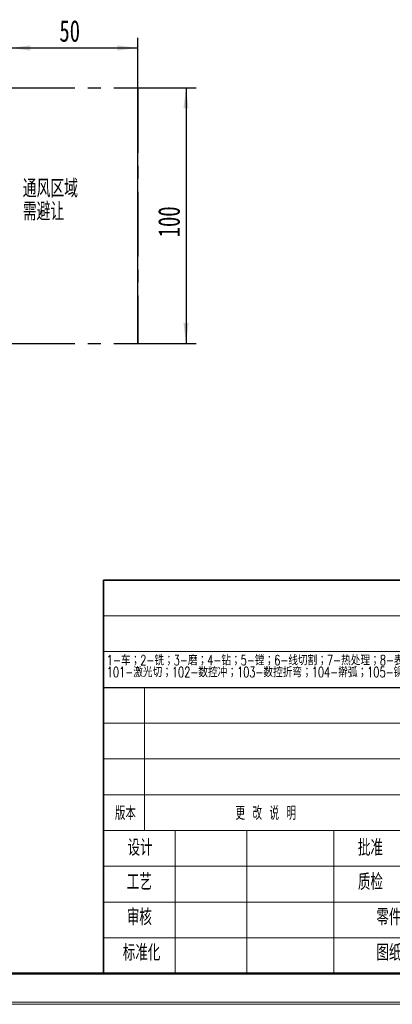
# Model space of a CAD drawing. Header units: millimetres. Extents: x 0 to 420, y 0 to 297.
# Tile 67 of 145: x 218 to 290, y 0 to 193. Entities that reach past the tile are written whole.
import ezdxf

# ---------------------------------------------------------------- set-up
doc = ezdxf.new("R2010")
doc.units = ezdxf.units.MM
doc.linetypes.add('CENTERX2', pattern=[20.32, 12.7, -2.54, 2.54, -2.54])
doc.layers.add('标注层', color=150, linetype='Continuous')
doc.styles.add('SLDTEXTSTYLE0', font='TXT', dxfattribs={"width": 0.7, "bigfont": 'bigfont'})
doc.styles.add('SLDTEXTSTYLE1', font='TXT', dxfattribs={"width": 0.614286, "bigfont": 'bigfont'})
doc.styles.add('SLDTEXTSTYLE2', font='TXT', dxfattribs={"width": 0.7})
doc.dimstyles.new('SLDDIMSTYLE1', dxfattribs={"dimtxt": 4.850694, "dimasz": 4, "dimexe": 0, "dimexo": 0.0625, "dimgap": 1.212674, "dimtad": 2, "dimlfac": 2, "dimrnd": 1e-09, "dimzin": 12, "dimdsep": 46, "dimtxsty": 'SLDTEXTSTYLE2', "dimsah": 1, "dimcen": 0.09, "dimadec": 0, "dimazin": 3, "dimtfac": 1, "dimtdec": 3, "dimtofl": 0, "dimtmove": 0, "dimatfit": 3, "dimfxl": 1, "dimfrac": 2, "dimtolj": 1, "dimtzin": 12, "dimarcsym": 0})

# ---------------------------------------------------------------- blocks, each defined once
blk = doc.blocks.new('SW_NOTE_0')
at = {"layer": '标注层', "color": 0, "char_height": 3.5, "attachment_point": 1, "style": 'SLDTEXTSTYLE0'}
for s, insert in [('通风区域', (0, 4.51)), ('需避让', (0, 0.01))]:
    blk.add_mtext(s, dxfattribs=dict(at, insert=insert))
blk = doc.blocks.new('SW_NOTE_2')
at = {"color": 0, "linetype": 'Continuous', "lineweight": 0, "char_height": 2, "attachment_point": 1, "style": 'SLDTEXTSTYLE0'}
for s, insert in [('1-车；2-铣；3-磨；4-钻；5-镗；6-线切割；7-热处理；8-表面处理；9-铸造；10-焊接；11-放电', (0, 2.58)), ('101-激光切；102-数控冲；103-数控折弯；104-擀弧；105-铆接；201-注塑；202-激光打印；203-挤出打印； 999-其余中文描述', (0, 0.25))]:
    blk.add_mtext(s, dxfattribs=dict(at, insert=insert))
blk = doc.blocks.new('_D_12')
at = {"layer": '标注层'}
for p, q in [((215.67, 129.3), (215.67, 189.11)), ((240.67, 129.3), (240.67, 189.11)), ((215.67, 187.11), (240.67, 187.11))]:
    blk.add_line(p, q, dxfattribs=at)
for points in [[(215.67, 187.11), (219.67, 186.61), (219.67, 187.61)], [(240.67, 187.11), (236.67, 187.61), (236.67, 186.61)]]:
    blk.add_solid(points, dxfattribs=at)
at = {"layer": '标注层', "insert": (225.35, 192.57), "char_height": 4.233, "attachment_point": 1, "style": 'SLDTEXTSTYLE2'}
blk.add_mtext('50', dxfattribs=at)
blk = doc.blocks.new('_D_13')
at = {"layer": '标注层'}
for p, q in [((240.67, 179.3), (252.09, 179.3)), ((250.09, 179.3), (250.09, 129.3)), ((240.67, 129.3), (252.09, 129.3))]:
    blk.add_line(p, q, dxfattribs=at)
for points in [[(250.09, 179.3), (249.59, 175.3), (250.59, 175.3)], [(250.09, 129.3), (250.59, 133.3), (249.59, 133.3)]]:
    blk.add_solid(points, dxfattribs=at)
at = {"layer": '标注层', "insert": (244.64, 150.07), "char_height": 4.233, "attachment_point": 1, "rotation": 90, "style": 'SLDTEXTSTYLE2'}
blk.add_mtext('100', dxfattribs=at)

msp = doc.modelspace()

# ---------------------------------------------------------------- linework, layer by layer
at = {"color": 7, "linetype": 'CENTERX2'}
for p, q in [((215.6696, 179.3002), (240.6696, 179.3002)), ((240.6696, 179.3002), (240.6696, 129.3002)), ((215.6696, 129.3002), (240.6696, 129.3002))]:
    msp.add_line(p, q, dxfattribs=at)
at = {"color": 7, "linetype": 'Continuous', "lineweight": 35}
for p, q in [((233.9959, 61.9894), (233.9959, 82.9894)), ((233.9959, 82.9894), (413.9959, 82.9894)), ((233.9959, 61.9894), (233.9959, 5.9894)), ((413.9959, 5.9894), (233.9959, 5.9894))]:
    msp.add_line(p, q, dxfattribs=at)
at = {"color": 7, "linetype": 'Continuous', "lineweight": 18}
for p, q in [((233.9959, 75.9894), (413.9959, 75.9894)), ((367.9959, 68.9894), (233.9959, 68.9894)), ((241.9959, 33.9894), (241.9959, 61.9894)), ((323.9959, 54.9894), (233.9959, 54.9894)), ((323.9959, 47.9894), (233.9959, 47.9894)), ((323.9959, 40.9894), (233.9959, 40.9894)), ((367.9959, 33.9894), (233.9959, 33.9894)), ((247.9959, 5.9894), (247.9959, 33.9894)), ((261.9959, 5.9894), (261.9959, 33.9894)), ((278.9959, 5.9894), (278.9959, 33.9894)), ((323.9959, 26.9894), (233.9959, 26.9894)), ((323.9959, 19.9894), (233.9959, 19.9894)), ((323.9959, 12.9894), (233.9959, 12.9894)), ((-0.0005, 0.3966), (419.993, 0.3966)), ((209.9959, -0.0106), (419.9959, -0.0106))]:
    msp.add_line(p, q, dxfattribs=at)
at = {"color": 7, "linetype": 'Continuous', "lineweight": 25}
msp.add_line((233.9959, 61.9894), (413.9959, 61.9894), dxfattribs=at)
at = {"color": 7, "linetype": 'Continuous', "lineweight": 50}
for p in [(23.9959, 5.9894), (233.9959, 5.9894)]:
    msp.add_line(p, (413.9959, 5.9894), dxfattribs=at)

# ---------------------------------------------------------------- block references
at = {"color": 7, "linetype": 'Continuous', "lineweight": 0}
msp.add_blockref('SW_NOTE_2', (234.6133, 65.7451), dxfattribs=at)
at = {"layer": '标注层'}
msp.add_blockref('SW_NOTE_0', (218.2048, 156.8458), dxfattribs=at)

# ---------------------------------------------------------------- texts
at = {"color": 7, "linetype": 'Continuous', "lineweight": 0, "attachment_point": 2}
for s, insert, char_height, style in [('简易加工工艺路线', (302.025, 81.1045), 2.64583, 'SLDTEXTSTYLE0'), ('版本', (238.2514, 38.7168), 2.64583, 'SLDTEXTSTYLE0'), ('更 改 说 明', (265.677, 38.7168), 2.64583, 'SLDTEXTSTYLE1'), ('设计', (241.1282, 32.2181), 3.175, 'SLDTEXTSTYLE0'), ('批准', (286.1282, 32.2181), 3.175, 'SLDTEXTSTYLE0'), ('工艺', (240.9685, 25.5203), 3.175, 'SLDTEXTSTYLE0'), ('质检', (286.1282, 25.5203), 3.175, 'SLDTEXTSTYLE0'), ('审核', (240.9685, 18.6344), 3.175, 'SLDTEXTSTYLE0'), ('零件版本', (292.1854, 18.6344), 3.175, 'SLDTEXTSTYLE0'), ('标准化', (241.4127, 11.6837), 3.175, 'SLDTEXTSTYLE0'), ('图纸版本', (292.1854, 11.6837), 3.175, 'SLDTEXTSTYLE0')]:
    msp.add_mtext(s, dxfattribs=dict(at, insert=insert, char_height=char_height, style=style))

# ---------------------------------------------------------------- dimensions: what is measured, and where the dimension line sits
at = {"layer": '标注层'}
dim = msp.add_linear_dim(base=(240.6696, 187.1131), p1=(215.6696, 129.3002), p2=(240.6696, 129.3002), dimstyle='SLDDIMSTYLE1', dxfattribs=at)
dim.commit()
dim.dimension.update_dxf_attribs({"geometry": '_D_12', "text_midpoint": (228.1696, 187.1131), "dimtype": 160})
dim = msp.add_linear_dim(base=(250.0931, 129.3002), p1=(240.6696, 179.3002), p2=(240.6696, 129.3002), angle=90, dimstyle='SLDDIMSTYLE1', dxfattribs=at)
dim.commit()
dim.dimension.update_dxf_attribs({"geometry": '_D_13', "text_midpoint": (250.0931, 154.3002), "dimtype": 160})

doc.saveas('drawing.dxf')
